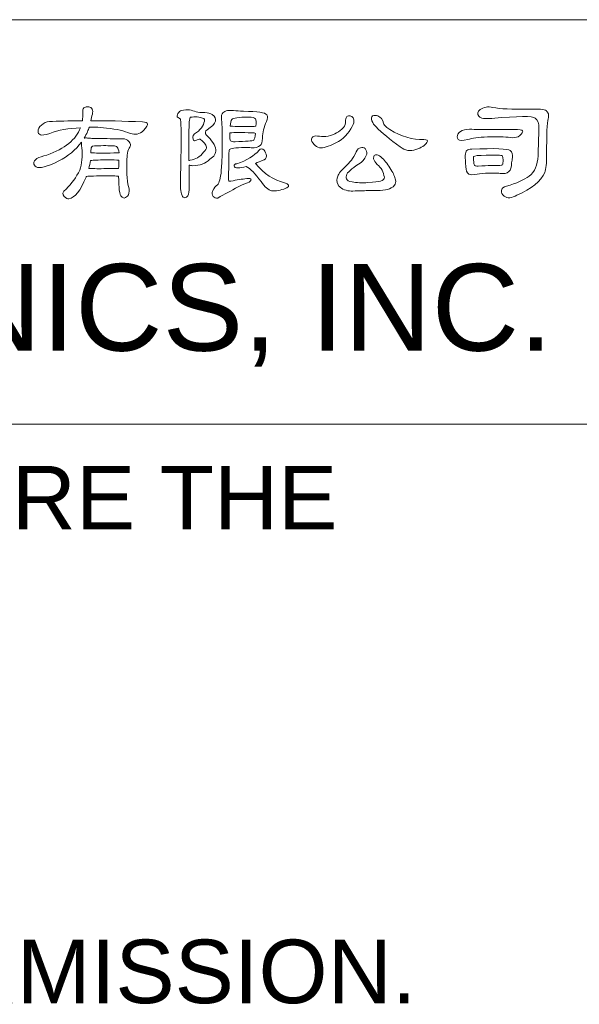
# Model space of a CAD drawing. Extents: x 1967 to 2561, y -57 to 363.
# Tile 11 of 14: x 2426 to 2446, y -21 to 13. Entities that reach past the tile are written whole.
import ezdxf

# ---------------------------------------------------------------- set-up
doc = ezdxf.new("R2010")
doc.units = 0
doc.header["$LTSCALE"] = 15.367
doc.header["$MEASUREMENT"] = 0
doc.layers.get('0').update_dxf_attribs({"linetype": 'CONTINUOUS', "lineweight": 5})
doc.styles.add('TEXTSTYLE_1', font='arial.ttf')

msp = doc.modelspace()

# ---------------------------------------------------------------- linework, layer by layer
at = {"linetype": 'Continuous', "lineweight": 5}
for p, q in [((2355.511, 13.213), (2545.511, 13.213)), ((2355.511, -0.787), (2545.511, -0.787))]:
    msp.add_line(p, q, dxfattribs=at)
for points, knots in [([(2428.506, 7.783), (2428.525, 7.794), (2428.725, 7.802), (2429.104, 7.808), (2429.104, 7.808), (2429.369, 7.811), (2429.541, 7.805), (2429.621, 7.791), (2429.621, 7.791), (2429.621, 7.381), (2429.652, 7.146), (2429.715, 7.086), (2429.715, 7.086), (2429.749, 7.058), (2429.783, 7.042), (2429.818, 7.039), (2429.818, 7.039), (2429.877, 7.05), (2429.924, 7.088), (2429.958, 7.15), (2429.958, 7.15), (2429.993, 7.222), (2429.994, 7.317), (2429.963, 7.437), (2429.963, 7.437), (2429.903, 7.642), (2429.889, 8.002), (2429.92, 8.518), (2429.92, 8.518), (2429.92, 8.621), (2429.943, 8.703), (2429.988, 8.766), (2429.988, 8.766), (2430.017, 8.811), (2430.03, 8.852), (2430.027, 8.89), (2430.027, 8.89), (2430.018, 8.935), (2429.997, 8.975), (2429.963, 9.009), (2429.963, 9.009), (2429.917, 9.063), (2429.852, 9.09), (2429.766, 9.09), (2429.766, 9.09), (2429.715, 9.09), (2429.534, 9.092), (2429.223, 9.095), (2429.223, 9.095), (2428.882, 9.097), (2428.682, 9.102), (2428.625, 9.108), (2428.625, 9.108), (2428.557, 9.116), (2428.51, 9.12), (2428.484, 9.12), (2428.484, 9.12), (2428.464, 9.12), (2428.446, 9.116), (2428.429, 9.108), (2428.429, 9.108), (2428.517, 9.27), (2428.577, 9.398), (2428.608, 9.492), (2428.608, 9.492), (2428.697, 9.503), (2428.896, 9.492), (2429.206, 9.458), (2429.206, 9.458), (2429.559, 9.421), (2429.83, 9.359), (2430.018, 9.274), (2430.018, 9.274), (2430.197, 9.214), (2430.351, 9.248), (2430.48, 9.377), (2430.48, 9.377), (2430.585, 9.499), (2430.632, 9.576), (2430.62, 9.607), (2430.62, 9.607), (2430.609, 9.644), (2430.553, 9.666), (2430.45, 9.671), (2430.45, 9.671), (2429.783, 9.706), (2429.187, 9.718), (2428.659, 9.71), (2428.659, 9.71), (2428.671, 9.795), (2428.688, 9.872), (2428.711, 9.94), (2428.711, 9.94), (2428.731, 10.012), (2428.729, 10.072), (2428.706, 10.12), (2428.706, 10.12), (2428.678, 10.163), (2428.64, 10.187), (2428.591, 10.193), (2428.591, 10.193), (2428.523, 10.202), (2428.464, 10.19), (2428.416, 10.159), (2428.416, 10.159), (2428.387, 10.13), (2428.376, 10.07), (2428.382, 9.979), (2428.382, 9.979), (2428.385, 9.902), (2428.379, 9.812), (2428.365, 9.71), (2428.365, 9.71), (2427.886, 9.71), (2427.507, 9.701), (2427.228, 9.685), (2427.228, 9.685), (2427.117, 9.676), (2427.024, 9.636), (2426.95, 9.564), (2426.95, 9.564), (2426.871, 9.493), (2426.831, 9.421), (2426.831, 9.347), (2426.831, 9.347), (2426.833, 9.292), (2426.86, 9.254), (2426.912, 9.231), (2426.912, 9.231), (2426.957, 9.202), (2427.067, 9.219), (2427.241, 9.278), (2427.241, 9.278), (2427.54, 9.389), (2427.893, 9.453), (2428.301, 9.471), (2428.301, 9.471), (2428.147, 9.06), (2427.76, 8.745), (2427.138, 8.526), (2427.138, 8.526), (2426.831, 8.458), (2426.68, 8.362), (2426.685, 8.24), (2426.685, 8.24), (2426.688, 8.195), (2426.715, 8.153), (2426.766, 8.116), (2426.766, 8.116), (2426.878, 8.047), (2427.138, 8.116), (2427.549, 8.321), (2427.549, 8.321), (2427.873, 8.486), (2428.137, 8.704), (2428.339, 8.975), (2428.339, 8.975), (2428.331, 8.929), (2428.333, 8.865), (2428.347, 8.782), (2428.347, 8.782), (2428.376, 8.483), (2428.352, 8.223), (2428.275, 8.001), (2428.275, 8.001), (2428.156, 7.761), (2427.997, 7.543), (2427.8, 7.347), (2427.8, 7.347), (2427.681, 7.244), (2427.66, 7.159), (2427.736, 7.091), (2427.736, 7.091), (2427.799, 7.031), (2427.854, 7.004), (2427.903, 7.01), (2427.903, 7.01), (2428.099, 7.043), (2428.298, 7.294), (2428.497, 7.761), (2428.497, 7.761), (2428.497, 7.77), (2428.5, 7.777), (2428.506, 7.783)], [0, 0, 0, 0, 0.021739, 0.021739, 0.021739, 0.021739, 0.043478, 0.043478, 0.043478, 0.043478, 0.065217, 0.065217, 0.065217, 0.065217, 0.086957, 0.086957, 0.086957, 0.086957, 0.108696, 0.108696, 0.108696, 0.108696, 0.130435, 0.130435, 0.130435, 0.130435, 0.152174, 0.152174, 0.152174, 0.152174, 0.173913, 0.173913, 0.173913, 0.173913, 0.195652, 0.195652, 0.195652, 0.195652, 0.217391, 0.217391, 0.217391, 0.217391, 0.23913, 0.23913, 0.23913, 0.23913, 0.26087, 0.26087, 0.26087, 0.26087, 0.282609, 0.282609, 0.282609, 0.282609, 0.304348, 0.304348, 0.304348, 0.304348, 0.326087, 0.326087, 0.326087, 0.326087, 0.347826, 0.347826, 0.347826, 0.347826, 0.369565, 0.369565, 0.369565, 0.369565, 0.391304, 0.391304, 0.391304, 0.391304, 0.413043, 0.413043, 0.413043, 0.413043, 0.434783, 0.434783, 0.434783, 0.434783, 0.456522, 0.456522, 0.456522, 0.456522, 0.478261, 0.478261, 0.478261, 0.478261, 0.5, 0.5, 0.5, 0.5, 0.521739, 0.521739, 0.521739, 0.521739, 0.543478, 0.543478, 0.543478, 0.543478, 0.565217, 0.565217, 0.565217, 0.565217, 0.586957, 0.586957, 0.586957, 0.586957, 0.608696, 0.608696, 0.608696, 0.608696, 0.630435, 0.630435, 0.630435, 0.630435, 0.652174, 0.652174, 0.652174, 0.652174, 0.673913, 0.673913, 0.673913, 0.673913, 0.695652, 0.695652, 0.695652, 0.695652, 0.717391, 0.717391, 0.717391, 0.717391, 0.73913, 0.73913, 0.73913, 0.73913, 0.76087, 0.76087, 0.76087, 0.76087, 0.782609, 0.782609, 0.782609, 0.782609, 0.804348, 0.804348, 0.804348, 0.804348, 0.826087, 0.826087, 0.826087, 0.826087, 0.847826, 0.847826, 0.847826, 0.847826, 0.869565, 0.869565, 0.869565, 0.869565, 0.891304, 0.891304, 0.891304, 0.891304, 0.913043, 0.913043, 0.913043, 0.913043, 0.934783, 0.934783, 0.934783, 0.934783, 0.956522, 0.956522, 0.956522, 0.956522, 0.978261, 0.978261, 0.978261, 0.978261, 1, 1, 1, 1]), ([(2431.759, 9.774), (2431.793, 9.612), (2431.793, 8.898), (2431.759, 7.633), (2431.759, 7.633), (2431.748, 7.434), (2431.768, 7.264), (2431.819, 7.125), (2431.819, 7.125), (2431.839, 7.073), (2431.872, 7.048), (2431.917, 7.048), (2431.917, 7.048), (2431.954, 7.048), (2431.986, 7.071), (2432.011, 7.116), (2432.011, 7.116), (2432.048, 7.188), (2432.067, 7.283), (2432.067, 7.403), (2432.067, 7.403), (2432.064, 7.684), (2432.061, 7.944), (2432.059, 8.18), (2432.059, 8.18), (2432.087, 8.171), (2432.128, 8.165), (2432.182, 8.159), (2432.182, 8.159), (2432.43, 8.162), (2432.627, 8.235), (2432.772, 8.381), (2432.772, 8.381), (2432.929, 8.475), (2432.999, 8.585), (2432.981, 8.71), (2432.981, 8.71), (2432.961, 8.872), (2432.853, 9.041), (2432.656, 9.214), (2432.656, 9.214), (2432.605, 9.286), (2432.615, 9.348), (2432.686, 9.402), (2432.686, 9.402), (2433.005, 9.616), (2433.063, 9.792), (2432.857, 9.932), (2432.857, 9.932), (2432.794, 9.969), (2432.712, 9.99), (2432.609, 9.996), (2432.609, 9.996), (2432.444, 9.993), (2432.285, 10.02), (2432.131, 10.078), (2432.131, 10.078), (2432.062, 10.097), (2431.972, 10.099), (2431.862, 10.081), (2431.862, 10.081), (2431.79, 10.07), (2431.736, 10.043), (2431.699, 10), (2431.699, 10), (2431.657, 9.946), (2431.641, 9.898), (2431.652, 9.855), (2431.652, 9.855), (2431.655, 9.838), (2431.691, 9.811), (2431.759, 9.774)], [0, 0, 0, 0, 0.055556, 0.055556, 0.055556, 0.055556, 0.111111, 0.111111, 0.111111, 0.111111, 0.166667, 0.166667, 0.166667, 0.166667, 0.222222, 0.222222, 0.222222, 0.222222, 0.277778, 0.277778, 0.277778, 0.277778, 0.333333, 0.333333, 0.333333, 0.333333, 0.388889, 0.388889, 0.388889, 0.388889, 0.444444, 0.444444, 0.444444, 0.444444, 0.5, 0.5, 0.5, 0.5, 0.555556, 0.555556, 0.555556, 0.555556, 0.611111, 0.611111, 0.611111, 0.611111, 0.666667, 0.666667, 0.666667, 0.666667, 0.722222, 0.722222, 0.722222, 0.722222, 0.777778, 0.777778, 0.777778, 0.777778, 0.833333, 0.833333, 0.833333, 0.833333, 0.888889, 0.888889, 0.888889, 0.888889, 0.944444, 0.944444, 0.944444, 0.944444, 1, 1, 1, 1]), ([(2433.673, 10.056), (2433.448, 10.093), (2433.3, 10.07), (2433.229, 9.988), (2433.229, 9.988), (2433.186, 9.942), (2433.169, 9.876), (2433.178, 9.791), (2433.178, 9.791), (2433.22, 9.389), (2433.219, 8.785), (2433.174, 7.979), (2433.174, 7.979), (2433.148, 7.723), (2433.105, 7.56), (2433.045, 7.492), (2433.045, 7.492), (2432.982, 7.464), (2432.924, 7.392), (2432.87, 7.279), (2432.87, 7.279), (2432.842, 7.216), (2432.85, 7.155), (2432.896, 7.095), (2432.896, 7.095), (2432.939, 7.052), (2432.99, 7.034), (2433.05, 7.039), (2433.05, 7.039), (2433.28, 7.167), (2433.516, 7.295), (2433.755, 7.424), (2433.755, 7.424), (2433.843, 7.467), (2433.949, 7.514), (2434.075, 7.565), (2434.075, 7.565), (2434.169, 7.602), (2434.212, 7.636), (2434.203, 7.667), (2434.203, 7.667), (2434.2, 7.713), (2434.152, 7.729), (2434.058, 7.714), (2434.058, 7.714), (2433.884, 7.694), (2433.701, 7.664), (2433.507, 7.624), (2433.507, 7.624), (2433.478, 7.621), (2433.458, 7.621), (2433.447, 7.624), (2433.447, 7.624), (2433.427, 7.636), (2433.419, 7.683), (2433.421, 7.766), (2433.421, 7.766), (2433.432, 7.99), (2433.437, 8.247), (2433.434, 8.534), (2433.434, 8.534), (2433.434, 8.631), (2433.443, 8.691), (2433.459, 8.714), (2433.459, 8.714), (2433.486, 8.757), (2433.659, 8.782), (2433.981, 8.791), (2433.981, 8.791), (2434.061, 8.794), (2434.138, 8.79), (2434.212, 8.778), (2434.212, 8.778), (2434.348, 8.767), (2434.453, 8.794), (2434.523, 8.86), (2434.523, 8.86), (2434.566, 8.896), (2434.592, 8.982), (2434.601, 9.116), (2434.601, 9.116), (2434.601, 9.304), (2434.644, 9.496), (2434.733, 9.693), (2434.733, 9.693), (2434.779, 9.79), (2434.784, 9.865), (2434.75, 9.919), (2434.75, 9.919), (2434.696, 9.999), (2434.429, 10.04), (2433.947, 10.043), (2433.947, 10.043), (2433.785, 10.051), (2433.694, 10.056), (2433.673, 10.056)], [0, 0, 0, 0, 0.041667, 0.041667, 0.041667, 0.041667, 0.083333, 0.083333, 0.083333, 0.083333, 0.125, 0.125, 0.125, 0.125, 0.166667, 0.166667, 0.166667, 0.166667, 0.208333, 0.208333, 0.208333, 0.208333, 0.25, 0.25, 0.25, 0.25, 0.291667, 0.291667, 0.291667, 0.291667, 0.333333, 0.333333, 0.333333, 0.333333, 0.375, 0.375, 0.375, 0.375, 0.416667, 0.416667, 0.416667, 0.416667, 0.458333, 0.458333, 0.458333, 0.458333, 0.5, 0.5, 0.5, 0.5, 0.541667, 0.541667, 0.541667, 0.541667, 0.583333, 0.583333, 0.583333, 0.583333, 0.625, 0.625, 0.625, 0.625, 0.666667, 0.666667, 0.666667, 0.666667, 0.708333, 0.708333, 0.708333, 0.708333, 0.75, 0.75, 0.75, 0.75, 0.791667, 0.791667, 0.791667, 0.791667, 0.833333, 0.833333, 0.833333, 0.833333, 0.875, 0.875, 0.875, 0.875, 0.916667, 0.916667, 0.916667, 0.916667, 0.958333, 0.958333, 0.958333, 0.958333, 1, 1, 1, 1]), ([(2438.529, 9.501), (2438.728, 9.301), (2439.006, 9.072), (2439.363, 8.812), (2439.363, 8.812), (2439.533, 8.676), (2439.716, 8.645), (2439.91, 8.718), (2439.91, 8.718), (2440.097, 8.781), (2440.223, 8.861), (2440.285, 8.957), (2440.285, 8.957), (2440.331, 9.029), (2440.297, 9.063), (2440.183, 9.06), (2440.183, 9.06), (2439.79, 9.052), (2439.398, 9.167), (2439.008, 9.407), (2439.008, 9.407), (2438.957, 9.441), (2438.914, 9.472), (2438.879, 9.501), (2438.879, 9.501), (2438.828, 9.546), (2438.798, 9.589), (2438.79, 9.628), (2438.79, 9.628), (2438.761, 9.757), (2438.696, 9.841), (2438.593, 9.881), (2438.593, 9.881), (2438.522, 9.906), (2438.461, 9.906), (2438.41, 9.881), (2438.41, 9.881), (2438.364, 9.852), (2438.357, 9.797), (2438.388, 9.714), (2438.388, 9.714), (2438.417, 9.634), (2438.464, 9.563), (2438.529, 9.501)], [0, 0, 0, 0, 0.090909, 0.090909, 0.090909, 0.090909, 0.181818, 0.181818, 0.181818, 0.181818, 0.272727, 0.272727, 0.272727, 0.272727, 0.363636, 0.363636, 0.363636, 0.363636, 0.454545, 0.454545, 0.454545, 0.454545, 0.545455, 0.545455, 0.545455, 0.545455, 0.636364, 0.636364, 0.636364, 0.636364, 0.727273, 0.727273, 0.727273, 0.727273, 0.818182, 0.818182, 0.818182, 0.818182, 0.909091, 0.909091, 0.909091, 0.909091, 1, 1, 1, 1]), ([(2442.535, 9.795), (2443.452, 9.875), (2443.952, 9.879), (2444.034, 9.808), (2444.034, 9.808), (2444.123, 9.728), (2444.166, 9.616), (2444.163, 9.471), (2444.163, 9.471), (2444.154, 9.135), (2444.144, 8.811), (2444.133, 8.5), (2444.133, 8.5), (2444.124, 8.184), (2444.022, 7.95), (2443.825, 7.796), (2443.825, 7.796), (2443.646, 7.664), (2443.387, 7.549), (2443.048, 7.449), (2443.048, 7.449), (2442.936, 7.424), (2442.876, 7.374), (2442.868, 7.3), (2442.868, 7.3), (2442.86, 7.22), (2442.892, 7.155), (2442.966, 7.103), (2442.966, 7.103), (2443.072, 7.023), (2443.218, 7.034), (2443.406, 7.133), (2443.406, 7.133), (2443.913, 7.358), (2444.234, 7.623), (2444.368, 7.928), (2444.368, 7.928), (2444.414, 8.039), (2444.435, 8.246), (2444.432, 8.548), (2444.432, 8.548), (2444.429, 9.234), (2444.448, 9.646), (2444.487, 9.782), (2444.487, 9.782), (2444.505, 9.851), (2444.506, 9.908), (2444.492, 9.954), (2444.492, 9.954), (2444.475, 9.999), (2444.451, 10.035), (2444.423, 10.06), (2444.423, 10.06), (2444.363, 10.111), (2444.154, 10.13), (2443.795, 10.115), (2443.795, 10.115), (2443.229, 10.105), (2442.819, 10.124), (2442.569, 10.175), (2442.569, 10.175), (2442.404, 10.212), (2442.257, 10.187), (2442.129, 10.099), (2442.129, 10.099), (2442.035, 10.03), (2442.022, 9.954), (2442.09, 9.868), (2442.09, 9.868), (2442.144, 9.797), (2442.293, 9.773), (2442.535, 9.795)], [0, 0, 0, 0, 0.055556, 0.055556, 0.055556, 0.055556, 0.111111, 0.111111, 0.111111, 0.111111, 0.166667, 0.166667, 0.166667, 0.166667, 0.222222, 0.222222, 0.222222, 0.222222, 0.277778, 0.277778, 0.277778, 0.277778, 0.333333, 0.333333, 0.333333, 0.333333, 0.388889, 0.388889, 0.388889, 0.388889, 0.444444, 0.444444, 0.444444, 0.444444, 0.5, 0.5, 0.5, 0.5, 0.555556, 0.555556, 0.555556, 0.555556, 0.611111, 0.611111, 0.611111, 0.611111, 0.666667, 0.666667, 0.666667, 0.666667, 0.722222, 0.722222, 0.722222, 0.722222, 0.777778, 0.777778, 0.777778, 0.777778, 0.833333, 0.833333, 0.833333, 0.833333, 0.888889, 0.888889, 0.888889, 0.888889, 0.944444, 0.944444, 0.944444, 0.944444, 1, 1, 1, 1]), ([(2432.059, 9.62), (2432.059, 9.7), (2432.071, 9.771), (2432.096, 9.834), (2432.096, 9.834), (2432.279, 9.862), (2432.423, 9.851), (2432.528, 9.8), (2432.528, 9.8), (2432.557, 9.797), (2432.578, 9.782), (2432.592, 9.757), (2432.592, 9.757), (2432.592, 9.594), (2432.5, 9.443), (2432.314, 9.304), (2432.314, 9.304), (2432.204, 9.253), (2432.164, 9.174), (2432.195, 9.069), (2432.195, 9.069), (2432.215, 9.015), (2432.265, 9.009), (2432.344, 9.052), (2432.344, 9.052), (2432.398, 9.08), (2432.433, 9.087), (2432.447, 9.073), (2432.447, 9.073), (2432.567, 8.993), (2432.638, 8.901), (2432.661, 8.796), (2432.661, 8.796), (2432.672, 8.758), (2432.637, 8.7), (2432.554, 8.621), (2432.554, 8.621), (2432.44, 8.464), (2432.286, 8.373), (2432.092, 8.347), (2432.092, 8.347), (2432.072, 8.344), (2432.06, 8.34), (2432.054, 8.334), (2432.054, 8.334), (2432.051, 8.909), (2432.053, 9.338), (2432.059, 9.62)], [0, 0, 0, 0, 0.083333, 0.083333, 0.083333, 0.083333, 0.166667, 0.166667, 0.166667, 0.166667, 0.25, 0.25, 0.25, 0.25, 0.333333, 0.333333, 0.333333, 0.333333, 0.416667, 0.416667, 0.416667, 0.416667, 0.5, 0.5, 0.5, 0.5, 0.583333, 0.583333, 0.583333, 0.583333, 0.666667, 0.666667, 0.666667, 0.666667, 0.75, 0.75, 0.75, 0.75, 0.833333, 0.833333, 0.833333, 0.833333, 0.916667, 0.916667, 0.916667, 0.916667, 1, 1, 1, 1]), ([(2434.362, 9.522), (2434.316, 9.513), (2434.168, 9.51), (2433.917, 9.513), (2433.917, 9.513), (2433.709, 9.513), (2433.565, 9.519), (2433.486, 9.531), (2433.486, 9.531), (2433.486, 9.636), (2433.504, 9.713), (2433.541, 9.761), (2433.541, 9.761), (2433.578, 9.812), (2433.772, 9.838), (2434.122, 9.838), (2434.122, 9.838), (2434.253, 9.835), (2434.33, 9.817), (2434.353, 9.782), (2434.353, 9.782), (2434.378, 9.748), (2434.386, 9.661), (2434.374, 9.522), (2434.374, 9.522), (2434.371, 9.525), (2434.367, 9.525), (2434.362, 9.522)], [0, 0, 0, 0, 0.142857, 0.142857, 0.142857, 0.142857, 0.285714, 0.285714, 0.285714, 0.285714, 0.428571, 0.428571, 0.428571, 0.428571, 0.571429, 0.571429, 0.571429, 0.571429, 0.714286, 0.714286, 0.714286, 0.714286, 0.857143, 0.857143, 0.857143, 0.857143, 1, 1, 1, 1]), ([(2437.474, 9.693), (2437.477, 9.622), (2437.451, 9.549), (2437.397, 9.475), (2437.397, 9.475), (2437.26, 9.326), (2437.086, 9.229), (2436.875, 9.184), (2436.875, 9.184), (2436.77, 9.165), (2436.667, 9.163), (2436.568, 9.18), (2436.568, 9.18), (2436.471, 9.192), (2436.403, 9.189), (2436.363, 9.171), (2436.363, 9.171), (2436.326, 9.154), (2436.303, 9.124), (2436.295, 9.081), (2436.295, 9.081), (2436.286, 9.027), (2436.316, 8.965), (2436.384, 8.894), (2436.384, 8.894), (2436.436, 8.842), (2436.498, 8.805), (2436.572, 8.782), (2436.572, 8.782), (2436.632, 8.757), (2436.788, 8.796), (2437.042, 8.898), (2437.042, 8.898), (2437.316, 9.02), (2437.519, 9.199), (2437.653, 9.432), (2437.653, 9.432), (2437.724, 9.543), (2437.761, 9.633), (2437.764, 9.701), (2437.764, 9.701), (2437.764, 9.764), (2437.746, 9.811), (2437.709, 9.842), (2437.709, 9.842), (2437.68, 9.87), (2437.645, 9.885), (2437.602, 9.885), (2437.602, 9.885), (2437.556, 9.882), (2437.524, 9.868), (2437.504, 9.842), (2437.504, 9.842), (2437.483, 9.808), (2437.474, 9.758), (2437.474, 9.693)], [0, 0, 0, 0, 0.071429, 0.071429, 0.071429, 0.071429, 0.142857, 0.142857, 0.142857, 0.142857, 0.214286, 0.214286, 0.214286, 0.214286, 0.285714, 0.285714, 0.285714, 0.285714, 0.357143, 0.357143, 0.357143, 0.357143, 0.428571, 0.428571, 0.428571, 0.428571, 0.5, 0.5, 0.5, 0.5, 0.571429, 0.571429, 0.571429, 0.571429, 0.642857, 0.642857, 0.642857, 0.642857, 0.714286, 0.714286, 0.714286, 0.714286, 0.785714, 0.785714, 0.785714, 0.785714, 0.857143, 0.857143, 0.857143, 0.857143, 0.928571, 0.928571, 0.928571, 0.928571, 1, 1, 1, 1]), ([(2433.477, 9.291), (2433.631, 9.311), (2433.882, 9.313), (2434.229, 9.295), (2434.229, 9.295), (2434.297, 9.295), (2434.339, 9.29), (2434.353, 9.278), (2434.353, 9.278), (2434.341, 9.15), (2434.323, 9.07), (2434.297, 9.039), (2434.297, 9.039), (2434.254, 9.019), (2434.038, 9.002), (2433.648, 8.987), (2433.648, 8.987), (2433.568, 8.985), (2433.517, 8.995), (2433.494, 9.017), (2433.494, 9.017), (2433.477, 9.035), (2433.467, 9.126), (2433.464, 9.291), (2433.464, 9.291), (2433.467, 9.291), (2433.471, 9.291), (2433.477, 9.291)], [0, 0, 0, 0, 0.142857, 0.142857, 0.142857, 0.142857, 0.285714, 0.285714, 0.285714, 0.285714, 0.428571, 0.428571, 0.428571, 0.428571, 0.571429, 0.571429, 0.571429, 0.571429, 0.714286, 0.714286, 0.714286, 0.714286, 0.857143, 0.857143, 0.857143, 0.857143, 1, 1, 1, 1]), ([(2441.924, 9.415), (2441.818, 9.426), (2441.706, 9.422), (2441.586, 9.402), (2441.586, 9.402), (2441.483, 9.374), (2441.41, 9.324), (2441.364, 9.253), (2441.364, 9.253), (2441.327, 9.184), (2441.328, 9.122), (2441.368, 9.065), (2441.368, 9.065), (2441.411, 9.019), (2441.522, 9.019), (2441.701, 9.065), (2441.701, 9.065), (2441.85, 9.11), (2442.076, 9.14), (2442.381, 9.154), (2442.381, 9.154), (2442.714, 9.166), (2442.981, 9.16), (2443.18, 9.138), (2443.18, 9.138), (2443.294, 9.117), (2443.381, 9.126), (2443.441, 9.163), (2443.441, 9.163), (2443.538, 9.226), (2443.592, 9.284), (2443.603, 9.338), (2443.603, 9.338), (2443.614, 9.383), (2443.556, 9.408), (2443.428, 9.411), (2443.428, 9.411), (2442.453, 9.411), (2441.952, 9.412), (2441.924, 9.415)], [0, 0, 0, 0, 0.1, 0.1, 0.1, 0.1, 0.2, 0.2, 0.2, 0.2, 0.3, 0.3, 0.3, 0.3, 0.4, 0.4, 0.4, 0.4, 0.5, 0.5, 0.5, 0.5, 0.6, 0.6, 0.6, 0.6, 0.7, 0.7, 0.7, 0.7, 0.8, 0.8, 0.8, 0.8, 0.9, 0.9, 0.9, 0.9, 1, 1, 1, 1]), ([(2429.172, 8.594), (2428.916, 8.594), (2428.745, 8.599), (2428.659, 8.607), (2428.659, 8.607), (2428.659, 8.713), (2428.67, 8.781), (2428.689, 8.812), (2428.689, 8.812), (2428.709, 8.838), (2428.813, 8.851), (2429.001, 8.851), (2429.001, 8.851), (2429.257, 8.854), (2429.427, 8.85), (2429.51, 8.838), (2429.51, 8.838), (2429.538, 8.83), (2429.559, 8.818), (2429.574, 8.804), (2429.574, 8.804), (2429.602, 8.767), (2429.622, 8.7), (2429.634, 8.603), (2429.634, 8.603), (2429.554, 8.6), (2429.4, 8.597), (2429.172, 8.594)], [0, 0, 0, 0, 0.142857, 0.142857, 0.142857, 0.142857, 0.285714, 0.285714, 0.285714, 0.285714, 0.428571, 0.428571, 0.428571, 0.428571, 0.571429, 0.571429, 0.571429, 0.571429, 0.714286, 0.714286, 0.714286, 0.714286, 0.857143, 0.857143, 0.857143, 0.857143, 1, 1, 1, 1]), ([(2434.036, 8.129), (2434.182, 8.06), (2434.353, 7.887), (2434.55, 7.608), (2434.55, 7.608), (2434.68, 7.419), (2434.803, 7.314), (2434.916, 7.291), (2434.916, 7.291), (2435.057, 7.274), (2435.221, 7.303), (2435.412, 7.376), (2435.412, 7.376), (2435.421, 7.385), (2435.43, 7.39), (2435.438, 7.39), (2435.438, 7.39), (2435.552, 7.458), (2435.526, 7.518), (2435.361, 7.569), (2435.361, 7.569), (2434.991, 7.657), (2434.656, 7.878), (2434.357, 8.231), (2434.357, 8.231), (2434.442, 8.283), (2434.521, 8.317), (2434.592, 8.334), (2434.592, 8.334), (2434.689, 8.362), (2434.737, 8.416), (2434.737, 8.497), (2434.737, 8.497), (2434.726, 8.576), (2434.698, 8.645), (2434.652, 8.701), (2434.652, 8.701), (2434.589, 8.764), (2434.534, 8.761), (2434.485, 8.693), (2434.485, 8.693), (2434.306, 8.494), (2434.048, 8.338), (2433.712, 8.227), (2433.712, 8.227), (2433.643, 8.227), (2433.613, 8.197), (2433.622, 8.137), (2433.622, 8.137), (2433.625, 8.101), (2433.669, 8.083), (2433.755, 8.086), (2433.755, 8.086), (2433.826, 8.086), (2433.92, 8.101), (2434.036, 8.129)], [0, 0, 0, 0, 0.071429, 0.071429, 0.071429, 0.071429, 0.142857, 0.142857, 0.142857, 0.142857, 0.214286, 0.214286, 0.214286, 0.214286, 0.285714, 0.285714, 0.285714, 0.285714, 0.357143, 0.357143, 0.357143, 0.357143, 0.428571, 0.428571, 0.428571, 0.428571, 0.5, 0.5, 0.5, 0.5, 0.571429, 0.571429, 0.571429, 0.571429, 0.642857, 0.642857, 0.642857, 0.642857, 0.714286, 0.714286, 0.714286, 0.714286, 0.785714, 0.785714, 0.785714, 0.785714, 0.857143, 0.857143, 0.857143, 0.857143, 0.928571, 0.928571, 0.928571, 0.928571, 1, 1, 1, 1]), ([(2437.679, 8.355), (2437.599, 8.261), (2437.537, 8.195), (2437.491, 8.155), (2437.491, 8.155), (2437.337, 8.007), (2437.24, 7.885), (2437.201, 7.791), (2437.201, 7.791), (2437.163, 7.703), (2437.168, 7.606), (2437.213, 7.5), (2437.213, 7.5), (2437.259, 7.404), (2437.373, 7.333), (2437.555, 7.287), (2437.555, 7.287), (2437.598, 7.279), (2437.788, 7.28), (2438.127, 7.291), (2438.127, 7.291), (2438.179, 7.3), (2438.321, 7.304), (2438.555, 7.304), (2438.555, 7.304), (2438.717, 7.301), (2438.84, 7.313), (2438.922, 7.339), (2438.922, 7.339), (2439.019, 7.358), (2439.102, 7.406), (2439.17, 7.484), (2439.17, 7.484), (2439.207, 7.529), (2439.218, 7.59), (2439.204, 7.667), (2439.204, 7.667), (2439.184, 7.764), (2439.132, 7.883), (2439.046, 8.022), (2439.046, 8.022), (2438.949, 8.184), (2438.848, 8.318), (2438.743, 8.424), (2438.743, 8.424), (2438.68, 8.486), (2438.62, 8.524), (2438.563, 8.534), (2438.563, 8.534), (2438.518, 8.543), (2438.486, 8.534), (2438.469, 8.509), (2438.469, 8.509), (2438.45, 8.481), (2438.441, 8.442), (2438.444, 8.394), (2438.444, 8.394), (2438.455, 8.34), (2438.498, 8.274), (2438.572, 8.197), (2438.572, 8.197), (2438.709, 8.086), (2438.79, 7.939), (2438.816, 7.757), (2438.816, 7.757), (2438.824, 7.694), (2438.779, 7.65), (2438.679, 7.624), (2438.679, 7.624), (2438.619, 7.605), (2438.475, 7.588), (2438.247, 7.573), (2438.247, 7.573), (2438.039, 7.562), (2437.857, 7.569), (2437.7, 7.594), (2437.7, 7.594), (2437.589, 7.615), (2437.524, 7.65), (2437.504, 7.702), (2437.504, 7.702), (2437.486, 7.747), (2437.491, 7.802), (2437.516, 7.868), (2437.516, 7.868), (2437.579, 7.971), (2437.745, 8.105), (2438.012, 8.27), (2438.012, 8.27), (2438.118, 8.367), (2438.181, 8.462), (2438.205, 8.556), (2438.205, 8.556), (2438.216, 8.633), (2438.197, 8.697), (2438.149, 8.748), (2438.149, 8.748), (2438.103, 8.785), (2438.051, 8.797), (2437.991, 8.782), (2437.991, 8.782), (2437.936, 8.771), (2437.888, 8.724), (2437.845, 8.642), (2437.845, 8.642), (2437.785, 8.519), (2437.73, 8.424), (2437.679, 8.355)], [0, 0, 0, 0, 0.037037, 0.037037, 0.037037, 0.037037, 0.074074, 0.074074, 0.074074, 0.074074, 0.111111, 0.111111, 0.111111, 0.111111, 0.148148, 0.148148, 0.148148, 0.148148, 0.185185, 0.185185, 0.185185, 0.185185, 0.222222, 0.222222, 0.222222, 0.222222, 0.259259, 0.259259, 0.259259, 0.259259, 0.296296, 0.296296, 0.296296, 0.296296, 0.333333, 0.333333, 0.333333, 0.333333, 0.37037, 0.37037, 0.37037, 0.37037, 0.407407, 0.407407, 0.407407, 0.407407, 0.444444, 0.444444, 0.444444, 0.444444, 0.481481, 0.481481, 0.481481, 0.481481, 0.518519, 0.518519, 0.518519, 0.518519, 0.555556, 0.555556, 0.555556, 0.555556, 0.592593, 0.592593, 0.592593, 0.592593, 0.62963, 0.62963, 0.62963, 0.62963, 0.666667, 0.666667, 0.666667, 0.666667, 0.703704, 0.703704, 0.703704, 0.703704, 0.740741, 0.740741, 0.740741, 0.740741, 0.777778, 0.777778, 0.777778, 0.777778, 0.814815, 0.814815, 0.814815, 0.814815, 0.851852, 0.851852, 0.851852, 0.851852, 0.888889, 0.888889, 0.888889, 0.888889, 0.925926, 0.925926, 0.925926, 0.925926, 0.962963, 0.962963, 0.962963, 0.962963, 1, 1, 1, 1]), ([(2442.821, 7.893), (2442.952, 7.874), (2443.054, 7.893), (2443.129, 7.953), (2443.129, 7.953), (2443.191, 8.005), (2443.221, 8.107), (2443.218, 8.261), (2443.218, 8.261), (2443.227, 8.324), (2443.238, 8.381), (2443.253, 8.432), (2443.253, 8.432), (2443.264, 8.543), (2443.237, 8.626), (2443.172, 8.68), (2443.172, 8.68), (2443.086, 8.748), (2442.641, 8.766), (2441.838, 8.731), (2441.838, 8.731), (2441.761, 8.731), (2441.706, 8.715), (2441.672, 8.684), (2441.672, 8.684), (2441.612, 8.633), (2441.6, 8.448), (2441.637, 8.129), (2441.637, 8.129), (2441.634, 8.129), (2441.634, 8.126), (2441.637, 8.12), (2441.637, 8.12), (2441.637, 7.998), (2441.673, 7.912), (2441.744, 7.864), (2441.744, 7.864), (2441.79, 7.835), (2441.882, 7.835), (2442.022, 7.864), (2442.022, 7.864), (2442.119, 7.89), (2442.259, 7.902), (2442.441, 7.902), (2442.441, 7.902), (2442.649, 7.905), (2442.776, 7.902), (2442.821, 7.893)], [0, 0, 0, 0, 0.083333, 0.083333, 0.083333, 0.083333, 0.166667, 0.166667, 0.166667, 0.166667, 0.25, 0.25, 0.25, 0.25, 0.333333, 0.333333, 0.333333, 0.333333, 0.416667, 0.416667, 0.416667, 0.416667, 0.5, 0.5, 0.5, 0.5, 0.583333, 0.583333, 0.583333, 0.583333, 0.666667, 0.666667, 0.666667, 0.666667, 0.75, 0.75, 0.75, 0.75, 0.833333, 0.833333, 0.833333, 0.833333, 0.916667, 0.916667, 0.916667, 0.916667, 1, 1, 1, 1]), ([(2442.342, 8.522), (2442.679, 8.531), (2442.865, 8.522), (2442.902, 8.497), (2442.902, 8.497), (2442.913, 8.485), (2442.921, 8.442), (2442.924, 8.368), (2442.924, 8.368), (2442.927, 8.271), (2442.919, 8.213), (2442.902, 8.193), (2442.902, 8.193), (2442.882, 8.176), (2442.838, 8.167), (2442.77, 8.167), (2442.77, 8.167), (2442.65, 8.17), (2442.415, 8.163), (2442.065, 8.146), (2442.065, 8.146), (2442.002, 8.143), (2441.96, 8.149), (2441.941, 8.163), (2441.941, 8.163), (2441.929, 8.166), (2441.92, 8.204), (2441.911, 8.279), (2441.911, 8.279), (2441.894, 8.398), (2441.891, 8.464), (2441.902, 8.475), (2441.902, 8.475), (2441.93, 8.5), (2442.078, 8.516), (2442.342, 8.522)], [0, 0, 0, 0, 0.111111, 0.111111, 0.111111, 0.111111, 0.222222, 0.222222, 0.222222, 0.222222, 0.333333, 0.333333, 0.333333, 0.333333, 0.444444, 0.444444, 0.444444, 0.444444, 0.555556, 0.555556, 0.555556, 0.555556, 0.666667, 0.666667, 0.666667, 0.666667, 0.777778, 0.777778, 0.777778, 0.777778, 0.888889, 0.888889, 0.888889, 0.888889, 1, 1, 1, 1]), ([(2429.104, 8.056), (2428.87, 8.053), (2428.7, 8.056), (2428.591, 8.065), (2428.591, 8.065), (2428.611, 8.159), (2428.628, 8.25), (2428.643, 8.338), (2428.643, 8.338), (2428.645, 8.338), (2428.652, 8.338), (2428.664, 8.338), (2428.664, 8.338), (2428.735, 8.349), (2428.904, 8.357), (2429.172, 8.359), (2429.172, 8.359), (2429.405, 8.362), (2429.558, 8.358), (2429.629, 8.347), (2429.629, 8.347), (2429.626, 8.253), (2429.624, 8.159), (2429.621, 8.065), (2429.621, 8.065), (2429.527, 8.062), (2429.354, 8.059), (2429.104, 8.056)], [0, 0, 0, 0, 0.142857, 0.142857, 0.142857, 0.142857, 0.285714, 0.285714, 0.285714, 0.285714, 0.428571, 0.428571, 0.428571, 0.428571, 0.571429, 0.571429, 0.571429, 0.571429, 0.714286, 0.714286, 0.714286, 0.714286, 0.857143, 0.857143, 0.857143, 0.857143, 1, 1, 1, 1])]:
    msp.add_open_spline(points, degree=3, knots=knots, dxfattribs=at)

# ---------------------------------------------------------------- texts
at = {"linetype": 'Continuous', "lineweight": 5, "style": 'TEXTSTYLE_1'}
for s, height, p in [('DELTA ELECTRONICS, INC. ', 3, (2389.459, 1.754)), ('THESE DRAWINGS AND SPECIFICATIONS ARE THE', 2.2, (2361.211, -4.437)), ('APPARATUSES OR DEVICES WITHOUT PERMISSION.', 2.2, (2361.211, -20.837))]:
    msp.add_text(s, height=height, dxfattribs=at).set_placement(p)

doc.saveas('drawing.dxf')
